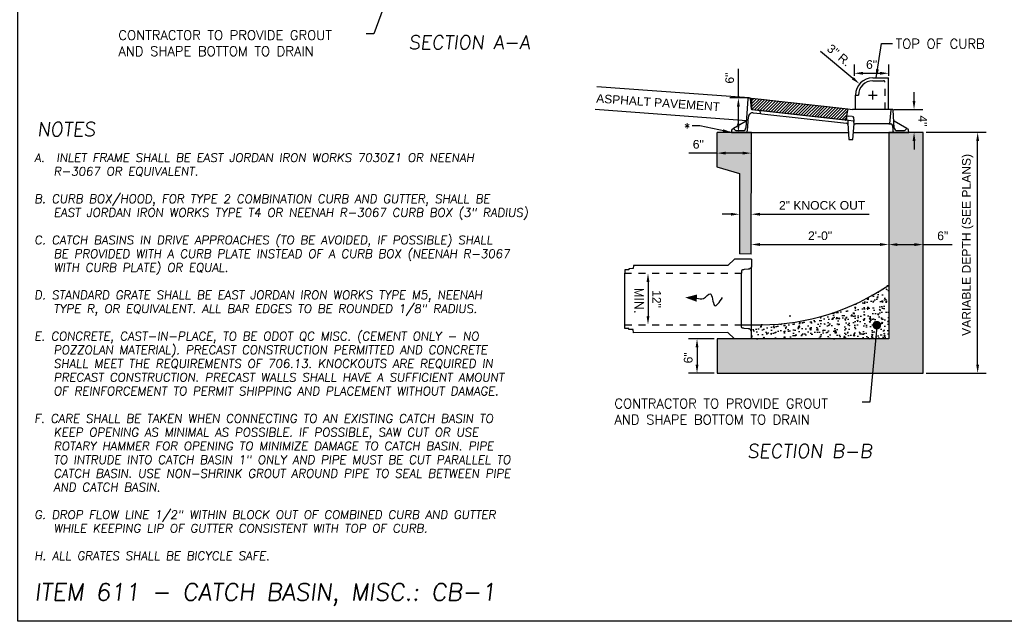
# Model space of a CAD drawing. Header units: feet. Extents: x 6 to 219, y -47 to 30.
# Tile 22 of 64: x 158 to 172, y 4 to 12. Entities that reach past the tile are written whole.
import ezdxf
from ezdxf.enums import TextEntityAlignment as Align

# ---------------------------------------------------------------- set-up
doc = ezdxf.new("R2010")
doc.units = ezdxf.units.FT
doc.header["$MEASUREMENT"] = 0
doc.linetypes.add('F', pattern=[0.15, 0.1, -0.05])
doc.layers.add('COLUMNS', color=6, linetype='Continuous', plot=False)
for name, color, linetype in [('DETAILS', 4, 'Continuous'), ('HATCH', 247, 'Continuous'), ('P-HATCH', 247, 'Continuous'), ('SHEET_TXT', 9, 'Continuous'), ('TOP', 3, 'Continuous'), ('Visible (ANSI)', 2, 'Continuous')]:
    doc.layers.add(name, color=color, linetype=linetype)
doc.styles.add('RS1', font='ROMANS.shx')
doc.styles.add('SLANTED', font='ROMANS.SHX', dxfattribs={"oblique": 7})
doc.styles.get("Standard").update_dxf_attribs({"font": 'arial.ttf'})
doc.dimstyles.get("Standard").update_dxf_attribs({"dimtxt": 0.18, "dimasz": 0.18, "dimexe": 0.18, "dimexo": 0.0625, "dimgap": 0.09, "dimtad": 0, "dimtih": 1, "dimtoh": 1, "dimdec": 4, "dimzin": 0, "dimdsep": 46, "dimtxsty": 'Standard', "dimcen": 0.09, "dimadec": 0, "dimazin": 0, "dimtfac": 1, "dimtdec": 4, "dimtofl": 0, "dimtmove": 0, "dimatfit": 3, "dimfxl": 1, "dimtolj": 1, "dimtzin": 0, "dimarcsym": 0})
pattern_1 = [(50, (-25.36459, 3.64545), (0.17931505, -0.01568803), [0.01875, -0.20625]), (355, (-25.36459, 3.64545), (-0.03468783, 0.18804803), [0.015, -0.165]), (100.45144, (-25.34965, 3.64414), (0.14462721, 0.17236), [0.01593505, -0.17528553]), (46.1842, (-25.3646, 3.69545), (0.26681033, -0.04137982), [0.028125, -0.309375]), (96.63564, (-25.34236, 3.692), (0.2336655, 0.24352965), [0.0239026, -0.26292844]), (351.18416, (-25.3646, 3.69545), (0.2336655, 0.24352965), [0.0225, -0.2475]), (21, (-25.33959, 3.68295), (0.14922676, -0.10065472), [0.01875, -0.20625]), (326, (-25.33959, 3.68295), (0.06082883, 0.18128751), [0.015, -0.165]), (71.45144, (-25.32716, 3.67456), (0.2100556, 0.08063279), [0.01593505, -0.17528553]), (37.5, (-25.36459, 3.64545), (0.003039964, 0.083223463), [0, -0.163, 0, -0.1675, 0, -0.165625]), (7.5, (-25.36459, 3.64545), (0.065767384, 0.098602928), [0, -0.0955, 0, -0.15925, 0, -0.063125]), (327.5, (-25.42034, 3.64545), (0.13345561, -0.005638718), [0, -0.0625, 0, -0.195, 0, -0.25875]), (317.5, (-25.44534, 3.64545), (0.14579654, 0.025026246), [0, -0.08125, 0, -0.1295, 0, -0.18375])]

# ---------------------------------------------------------------- blocks, each defined once
blk = doc.blocks.new('*D41')
at = {"layer": 'Defpoints', "color": 0, "linetype": 'Continuous', "transparency": 16777216}
for p in [(168.15, 7.739), (167.859, 7.239), (168.15, 7.239)]:
    blk.add_point(p, dxfattribs=at)
at = {"layer": 'DETAILS', "color": 0, "linetype": 'Continuous', "lineweight": -2, "transparency": 16777216}
for p, q in [((168.106, 7.739), (167.733, 7.739)), ((167.859, 7.613), (167.859, 7.365)), ((168.106, 7.239), (167.733, 7.239))]:
    blk.add_line(p, q, dxfattribs=at)
at = {"layer": 'DETAILS', "color": 0, "linetype": 'Continuous', "transparency": 16777216}
for points in [[(167.838, 7.613), (167.88, 7.613), (167.859, 7.739)], [(167.838, 7.365), (167.88, 7.365), (167.859, 7.239)]]:
    blk.add_solid(points, dxfattribs=at)
at = {"layer": 'DETAILS', "color": 0, "linetype": 'Continuous', "transparency": 16777216, "insert": (167.731, 7.462), "char_height": 0.126, "attachment_point": 5, "rotation": 90}
blk.add_mtext('\\A1;6"', dxfattribs=at)
blk = doc.blocks.new('*D42')
at = {"layer": 'Defpoints', "color": 0, "linetype": 'Continuous', "transparency": 16777216}
for p in [(170.65, 9.031), (171.15, 9.112), (171.15, 9.031)]:
    blk.add_point(p, dxfattribs=at)
at = {"layer": 'DETAILS', "color": 0, "linetype": 'Continuous', "lineweight": -2, "transparency": 16777216}
for p, q in [((170.776, 9.112), (171.024, 9.112)), ((171.15, 9.112), (171.571, 9.112))]:
    blk.add_line(p, q, dxfattribs=at)
at = {"layer": 'DETAILS', "color": 0, "linetype": 'Continuous', "transparency": 16777216}
for points in [[(170.776, 9.133), (170.776, 9.091), (170.65, 9.112)], [(171.024, 9.133), (171.024, 9.091), (171.15, 9.112)]]:
    blk.add_solid(points, dxfattribs=at)
at = {"layer": 'DETAILS', "color": 0, "linetype": 'Continuous', "transparency": 16777216, "insert": (171.436, 9.239), "char_height": 0.126, "attachment_point": 5}
blk.add_mtext('\\A1;6"', dxfattribs=at)
blk = doc.blocks.new('*D43')
at = {"layer": 'Defpoints', "color": 0, "linetype": 'Continuous', "transparency": 16777216}
for p in [(168.15, 10.445), (168.65, 10.445), (168.65, 10.444)]:
    blk.add_point(p, dxfattribs=at)
at = {"layer": 'DETAILS', "color": 0, "linetype": 'Continuous', "lineweight": -2, "transparency": 16777216}
for p, q in [((168.15, 10.444), (167.741, 10.444)), ((168.524, 10.444), (168.276, 10.444))]:
    blk.add_line(p, q, dxfattribs=at)
at = {"layer": 'DETAILS', "color": 0, "linetype": 'Continuous', "transparency": 16777216}
for points in [[(168.276, 10.465), (168.276, 10.423), (168.15, 10.444)], [(168.524, 10.465), (168.524, 10.423), (168.65, 10.444)]]:
    blk.add_solid(points, dxfattribs=at)
at = {"layer": 'DETAILS', "color": 0, "linetype": 'Continuous', "transparency": 16777216, "insert": (167.877, 10.572), "char_height": 0.126, "attachment_point": 5}
blk.add_mtext('\\A1;6"', dxfattribs=at)
blk = doc.blocks.new('*D44')
at = {"layer": 'Defpoints', "color": 0, "linetype": 'Continuous', "transparency": 16777216}
for p in [(168.477, 9.512), (168.649, 9.554), (168.649, 9.512)]:
    blk.add_point(p, dxfattribs=at)
at = {"layer": 'DETAILS', "color": 0, "linetype": 'Continuous', "lineweight": -2, "transparency": 16777216}
for p, q in [((168.351, 9.554), (168.225, 9.554)), ((168.775, 9.554), (170.366, 9.554))]:
    blk.add_line(p, q, dxfattribs=at)
at = {"layer": 'DETAILS', "color": 0, "linetype": 'Continuous', "transparency": 16777216}
for points in [[(168.351, 9.575), (168.351, 9.533), (168.477, 9.554)], [(168.775, 9.575), (168.775, 9.533), (168.649, 9.554)]]:
    blk.add_solid(points, dxfattribs=at)
at = {"layer": 'DETAILS', "color": 0, "linetype": 'Continuous', "transparency": 16777216, "insert": (169.68, 9.682), "char_height": 0.126, "attachment_point": 5}
blk.add_mtext('\\A1;2" KNOCK OUT', dxfattribs=at)
blk = doc.blocks.new('*D45')
at = {"layer": 'Defpoints', "color": 0, "linetype": 'Continuous', "transparency": 16777216}
for p in [(170.65, 9.113), (168.65, 8.91), (170.65, 8.909)]:
    blk.add_point(p, dxfattribs=at)
at = {"layer": 'DETAILS', "color": 0, "linetype": 'Continuous', "lineweight": -2, "transparency": 16777216}
blk.add_line((168.776, 9.113), (170.524, 9.113), dxfattribs=at)
at = {"layer": 'DETAILS', "color": 0, "linetype": 'Continuous', "transparency": 16777216}
for points in [[(168.776, 9.134), (168.776, 9.092), (168.65, 9.113)], [(170.524, 9.134), (170.524, 9.092), (170.65, 9.113)]]:
    blk.add_solid(points, dxfattribs=at)
at = {"layer": 'DETAILS', "color": 0, "linetype": 'Continuous', "transparency": 16777216, "insert": (169.65, 9.24), "char_height": 0.126, "attachment_point": 5, "rotation": 359.9924}
blk.add_mtext('\\A1;2\'-0"', dxfattribs=at)
blk = doc.blocks.new('*D34')
at = {"layer": 'Defpoints', "color": 0, "linetype": 'Continuous', "transparency": 16777216}
for p in [(170.682, 11.079), (170.682, 10.747), (171.018, 10.747)]:
    blk.add_point(p, dxfattribs=at)
at = {"layer": 'DETAILS', "color": 0, "linetype": 'Continuous', "lineweight": -2, "transparency": 16777216}
for p, q in [((171.018, 11.205), (171.018, 11.331)), ((170.726, 11.079), (171.144, 11.079)), ((171.018, 10.621), (171.018, 10.495))]:
    blk.add_line(p, q, dxfattribs=at)
at = {"layer": 'DETAILS', "color": 0, "linetype": 'Continuous', "transparency": 16777216}
for points in [[(171.039, 11.205), (170.997, 11.205), (171.018, 11.079)], [(171.039, 10.621), (170.997, 10.621), (171.018, 10.747)]]:
    blk.add_solid(points, dxfattribs=at)
at = {"layer": 'DETAILS', "color": 0, "linetype": 'Continuous', "transparency": 16777216, "insert": (171.144, 10.913), "char_height": 0.126, "attachment_point": 5, "rotation": 270.0055}
blk.add_mtext('\\A1;4"', dxfattribs=at)
blk = doc.blocks.new('*D35')
at = {"layer": 'Defpoints', "color": 0, "linetype": 'Continuous', "transparency": 16777216}
for p in [(170.224, 11.453), (170.418, 11.29)]:
    blk.add_point(p, dxfattribs=at)
at = {"layer": 'DETAILS', "color": 0, "linetype": 'Continuous', "lineweight": -2, "transparency": 16777216}
for p, q in [((169.657, 11.93), (170.127, 11.534)), ((170.418, 11.227), (170.418, 11.353)), ((170.355, 11.29), (170.481, 11.29))]:
    blk.add_line(p, q, dxfattribs=at)
at = {"layer": 'DETAILS', "color": 0, "linetype": 'Continuous', "transparency": 16777216}
blk.add_solid([(170.141, 11.55), (170.114, 11.518), (170.224, 11.453)], dxfattribs=at)
at = {"layer": 'DETAILS', "color": 0, "linetype": 'Continuous', "transparency": 16777216, "insert": (169.926, 11.87), "char_height": 0.126, "attachment_point": 5, "rotation": 319.9568}
blk.add_mtext('\\A1;3" R.', dxfattribs=at)
blk = doc.blocks.new('*D36')
at = {"layer": 'Defpoints', "color": 0, "linetype": 'Continuous', "transparency": 16777216}
for p in [(167.064, 8.694), (167.065, 7.943), (167.145, 7.944)]:
    blk.add_point(p, dxfattribs=at)
at = {"layer": 'DETAILS', "color": 0, "linetype": 'Continuous', "lineweight": -2, "transparency": 16777216}
blk.add_line((167.145, 8.568), (167.145, 8.07), dxfattribs=at)
at = {"layer": 'DETAILS', "color": 0, "linetype": 'Continuous', "transparency": 16777216}
for points in [[(167.166, 8.568), (167.124, 8.568), (167.145, 8.694)], [(167.166, 8.07), (167.124, 8.069), (167.145, 7.944)]]:
    blk.add_solid(points, dxfattribs=at)
at = {"layer": 'DETAILS', "color": 0, "linetype": 'Continuous', "transparency": 16777216, "insert": (167.271, 8.319), "char_height": 0.126, "attachment_point": 5, "rotation": 270.0419}
blk.add_mtext('\\A1;12"', dxfattribs=at)
blk = doc.blocks.new('*D15')
at = {"layer": 'Defpoints', "color": 0, "linetype": 'Continuous', "transparency": 16777216}
for p in [(170.15, 11.526), (170.65, 11.607), (170.65, 11.526)]:
    blk.add_point(p, dxfattribs=at)
at = {"layer": 'DETAILS', "color": 0, "linetype": 'Continuous', "lineweight": -2, "transparency": 16777216}
for p, q in [((170.15, 11.57), (170.15, 11.733)), ((170.65, 11.57), (170.65, 11.733)), ((170.276, 11.607), (170.524, 11.607))]:
    blk.add_line(p, q, dxfattribs=at)
at = {"layer": 'DETAILS', "color": 0, "linetype": 'Continuous', "transparency": 16777216}
for points in [[(170.276, 11.628), (170.276, 11.586), (170.15, 11.607)], [(170.524, 11.628), (170.524, 11.586), (170.65, 11.607)]]:
    blk.add_solid(points, dxfattribs=at)
at = {"layer": 'DETAILS', "color": 0, "linetype": 'Continuous', "transparency": 16777216, "insert": (170.4, 11.734), "char_height": 0.126, "attachment_point": 5}
blk.add_mtext('\\A1;6"', dxfattribs=at)
blk = doc.blocks.new('*D16')
at = {"layer": 'Defpoints', "color": 0, "linetype": 'Continuous', "transparency": 16777216}
for p in [(168.65, 11.248), (168.461, 10.749), (168.65, 10.749)]:
    blk.add_point(p, dxfattribs=at)
at = {"layer": 'DETAILS', "color": 0, "linetype": 'Continuous', "lineweight": -2, "transparency": 16777216}
for p, q in [((168.461, 11.248), (168.461, 11.673)), ((168.606, 11.248), (168.335, 11.248)), ((168.461, 10.875), (168.461, 11.122))]:
    blk.add_line(p, q, dxfattribs=at)
at = {"layer": 'DETAILS', "color": 0, "linetype": 'Continuous', "transparency": 16777216}
for points in [[(168.44, 11.122), (168.482, 11.122), (168.461, 11.248)], [(168.44, 10.875), (168.482, 10.875), (168.461, 10.749)]]:
    blk.add_solid(points, dxfattribs=at)
at = {"layer": 'DETAILS', "color": 0, "linetype": 'Continuous', "transparency": 16777216, "insert": (168.334, 11.537), "char_height": 0.126, "attachment_point": 5, "rotation": 90}
blk.add_mtext('\\A1;6"', dxfattribs=at)
blk = doc.blocks.new('*D17')
at = {"layer": 'Defpoints', "color": 0, "linetype": 'Continuous', "transparency": 16777216}
for p in [(171.15, 10.747), (171.944, 10.747), (171.15, 7.239)]:
    blk.add_point(p, dxfattribs=at)
at = {"layer": 'DETAILS', "color": 0, "linetype": 'Continuous', "lineweight": -2, "transparency": 16777216}
for p, q in [((171.193, 10.747), (172.07, 10.747)), ((171.944, 7.365), (171.944, 10.621)), ((171.193, 7.239), (172.07, 7.239))]:
    blk.add_line(p, q, dxfattribs=at)
at = {"layer": 'DETAILS', "color": 0, "linetype": 'Continuous', "transparency": 16777216}
for points in [[(171.923, 10.621), (171.965, 10.621), (171.944, 10.747)], [(171.923, 7.365), (171.965, 7.365), (171.944, 7.239)]]:
    blk.add_solid(points, dxfattribs=at)
at = {"layer": 'DETAILS', "color": 0, "linetype": 'Continuous', "transparency": 16777216, "insert": (171.799, 9.107), "char_height": 0.126, "attachment_point": 5, "rotation": 90}
blk.add_mtext('\\A1;VARIABLE DEPTH (SEE PLANS)', dxfattribs=at)

msp = doc.modelspace()

# ---------------------------------------------------------------- hatches: boundary and pattern name
at = {"layer": 'HATCH', "linetype": 'Continuous'}
h = msp.add_hatch(dxfattribs=at)
h.set_pattern_fill('ANSI31', color=247, scale=0.25)
h.set_pattern_definition([(45, (-25.36459, 3.645452), (-0.022097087, 0.022097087), [])])
edge = h.paths.add_edge_path()
edge.add_line((170.0566, 11.08809), (170.02545, 10.93812))
edge.add_arc((170.01015, 10.9413), 0.01563, 263.62063, 348.264805, ccw=False)
edge.add_line((170.00841, 10.92577), (168.65607, 11.07697))
edge.add_line((168.65607, 11.07697), (168.65678, 11.24459))
edge.add_line((168.65678, 11.24459), (170.0566, 11.08809))
at = {"layer": 'P-HATCH', "linetype": 'Continuous'}
h = msp.add_hatch(dxfattribs=at)
h.set_pattern_fill('AR-CONC', color=256, scale=0.025)
h.set_pattern_definition(pattern_1)
h.paths.add_polyline_path([(168.64959, 10.74638), (168.35905, 10.74636), (168.14959, 10.74677), (168.14959, 10.24672), (168.47856, 10.14737), (168.47909, 8.97577), (168.64828, 8.97332)], flags=17)
h.paths.add_polyline_path([(171.14959, 7.82268), (171.14959, 10.23935), (171.14959, 10.74677), (170.64959, 10.74677), (170.64959, 7.73935), (169.64959, 7.73935), (168.14959, 7.73935), (168.14959, 7.23935), (169.64959, 7.23935), (171.14959, 7.23935)])
h = msp.add_hatch(dxfattribs=at)
h.set_pattern_fill('AR-CONC', color=256, scale=0.025)
h.set_pattern_definition(pattern_1)
edge = h.paths.add_edge_path()
edge.add_arc((168.77063, 11.29368), 3.34978, 270.439516, 304.119374, ccw=False)
edge.add_line((168.79633, 7.944), (168.65014, 7.94395))
edge.add_line((168.65014, 7.94395), (168.65019, 7.85296))
edge.add_line((168.65019, 7.85296), (168.65013, 7.73935))
edge.add_line((168.65013, 7.73935), (169.64959, 7.73935))
edge.add_line((169.64959, 7.73935), (170.64959, 7.73935))
edge.add_line((170.64959, 7.73935), (170.64959, 8.52049))

# ---------------------------------------------------------------- linework, layer by layer
at = {"color": 0, "linetype": 'ByBlock', "lineweight": -2}
msp.add_line((170.47093, 7.87573), (170.46535, 7.81348), dxfattribs=at)
at = {"color": 0, "linetype": 'ByBlock', "const_width": 0.0625}
msp.add_lwpolyline([(170.47372, 7.90685, 1), (170.4793, 7.9691, 1)], format="xyb", close=True, dxfattribs=at)
at = {"layer": 'COLUMNS', "color": 3, "flags": 128}
msp.add_lwpolyline([(157.97252, 3.62445), (157.97252, 24.37445), (188.34752, 24.37445), (188.34752, 3.62445)], close=True, dxfattribs=at)
at = {"layer": 'DETAILS', "linetype": 'Continuous'}
for p, q in [((168.64959, 10.74677), (168.14959, 10.74677)), ((168.64828, 8.97332), (168.64959, 10.74677)), ((171.14959, 10.74677), (170.64959, 10.74677)), ((170.64959, 10.74677), (170.64959, 7.73935)), ((171.14959, 10.23935), (171.14959, 10.74677)), ((168.14943, 10.24677), (168.47856, 10.14737)), ((171.14959, 7.82268), (171.14959, 10.23935)), ((168.47856, 10.14737), (168.47909, 8.97577)), ((168.40547, 8.89786), (168.30695, 8.80915)), ((168.64974, 8.89802), (168.40547, 8.89786)), ((168.64828, 8.97332), (168.47909, 8.97577)), ((166.86617, 8.7458), (166.80703, 8.74548)), ((166.80703, 8.74548), (166.80715, 8.69332)), ((166.86618, 8.75973), (166.86617, 8.7458)), ((166.9309, 8.76144), (166.86618, 8.75973)), ((166.93247, 8.80949), (166.9309, 8.76144)), ((168.30695, 8.80915), (166.93247, 8.80949)), ((166.80748, 7.89116), (166.80755, 7.94332)), ((166.86663, 7.8909), (166.80748, 7.89116)), ((166.86665, 7.87698), (166.86663, 7.8909)), ((166.93138, 7.87534), (166.86665, 7.87698)), ((166.933, 7.82729), (166.93138, 7.87534)), ((168.30747, 7.8291), (166.933, 7.82729)), ((168.40609, 7.7405), (168.30747, 7.8291)), ((168.65013, 7.7406), (168.40609, 7.7405)), ((171.14959, 7.23935), (171.14959, 7.82268)), ((168.14959, 7.73935), (168.14959, 7.23935)), ((169.64959, 7.73935), (168.14959, 7.73935)), ((170.64959, 7.73935), (169.64959, 7.73935)), ((168.14959, 7.23935), (169.64959, 7.23935)), ((169.64959, 7.23935), (171.14959, 7.23935))]:
    msp.add_line(p, q, dxfattribs=at)
at = {"layer": 'DETAILS', "linetype": 'F', "ltscale": 0.0625}
for p, q in [((166.80715, 8.69332), (168.50419, 8.69456)), ((166.80755, 7.94332), (168.50459, 7.9439))]:
    msp.add_line(p, q, dxfattribs=at)
at = {"layer": 'DETAILS'}
for points in [[(163.48076, 13.07168), (163.15462, 12.18053), (163.04132, 12.1807)], [(170.46535, 7.81348), (170.37584, 6.81465), (170.26254, 6.81483)]]:
    msp.add_lwpolyline(points, dxfattribs=at)
at = {"layer": 'DETAILS', "linetype": 'Continuous'}
for points in [[(168.61783, 11.24771), (166.4016, 11.41064)], [(168.57779, 10.91642), (166.37716, 11.0782)], [(168.14959, 10.24672), (168.14959, 10.74677)], [(168.65019, 7.85296), (168.64969, 8.78566)], [(166.80755, 7.94332), (166.80715, 8.69332)], [(168.50459, 7.9439), (168.50419, 8.69456)]]:
    msp.add_lwpolyline(points, dxfattribs=at)
for points in [[(168.64974, 8.89802), (168.64969, 8.78566, -0.30017441), (168.60443, 8.75158), (168.54667, 8.74813, 0.06150134), (168.51964, 8.74314, 0.28872188), (168.5056, 8.72657), (168.50419, 8.69456)], [(168.65013, 7.7406), (168.65019, 7.85296, 0.30017441), (168.60489, 7.88699), (168.54713, 7.89038, -0.06150134), (168.5201, 7.89534, -0.28872188), (168.50603, 7.91189), (168.50459, 7.9439)]]:
    msp.add_lwpolyline(points, format="xyb", dxfattribs=at)
at = {"layer": 'DETAILS'}
msp.add_lwpolyline([(168.50459, 7.9439), (168.79633, 7.944, 0.14802321), (170.64959, 8.52049)], format="xyb", dxfattribs=at)
at = {"layer": 'DETAILS', "flags": 128}
msp.add_lwpolyline([(167.68796, 8.34039, 0, 0.10547, 0), (167.85607, 8.33214, 0.10547, 0.10547, 0)], format="xyseb", dxfattribs=at)
at = {"layer": 'DETAILS'}
msp.add_spline([(167.85607, 8.33214), (167.95221, 8.32742), (168.05057, 8.39566), (168.11317, 8.22519), (168.23037, 8.34118)], degree=3, dxfattribs=at)
at = {"layer": 'TOP', "color": 247}
msp.add_lwpolyline([(170.0566, 11.08809), (170.02545, 10.93812, -0.38709244), (170.00841, 10.92577), (168.65607, 11.07697), (168.65678, 11.24459), (170.0566, 11.08809)], format="xyb", dxfattribs=at)
at = {"layer": 'Visible (ANSI)', "color": 247}
for p, q in [((170.41756, 11.54012), (170.64672, 11.54012)), ((170.41756, 11.49845), (170.57404, 11.49845)), ((170.64672, 11.0801), (170.64672, 11.54012)), ((168.60022, 11.23708), (168.57046, 10.81157)), ((168.63258, 11.24677), (168.61061, 11.24677)), ((168.65143, 11.0859), (168.63777, 11.24201)), ((170.16756, 11.0801), (170.16756, 11.29012)), ((170.16756, 11.29012), (170.20922, 11.29012)), ((168.77457, 11.06372), (168.66065, 11.07646)), ((168.80052, 11.06082), (168.77457, 11.06372)), ((168.78252, 11.02091), (168.77918, 11.059)), ((170.03634, 10.92265), (168.80052, 11.06082)), ((170.0566, 11.08809), (170.12378, 11.08058)), ((170.67016, 11.0801), (170.1491, 11.0801)), ((170.68054, 11.07535), (170.66272, 10.87177)), ((170.68572, 11.0801), (170.67016, 11.0801)), ((170.70249, 11.0801), (170.68572, 11.0801)), ((170.73098, 10.81157), (170.71288, 11.07041)), ((168.5729, 10.91065), (168.38755, 10.80031)), ((168.59407, 10.77584), (168.60799, 10.97492)), ((168.67728, 11.03267), (168.78252, 11.02091)), ((168.78252, 11.02091), (168.80327, 11.01858)), ((168.80327, 11.01858), (170.0326, 10.88114)), ((170.03644, 10.98016), (170.03239, 10.93383)), ((170.06228, 10.91975), (170.03634, 10.92265)), ((170.04221, 10.98488), (170.05777, 10.98314)), ((170.05652, 10.91503), (170.05335, 10.87882)), ((170.11746, 10.97647), (170.05777, 10.98314)), ((170.13864, 10.91121), (170.06228, 10.91975)), ((170.11746, 10.97647), (170.13309, 10.97472)), ((170.1377, 10.97), (170.14325, 10.90649)), ((170.14629, 10.87177), (170.14325, 10.90649)), ((170.72682, 10.91302), (170.73413, 10.90732)), ((170.91389, 10.80031), (170.72854, 10.91065)), ((168.36195, 10.77983), (168.35905, 10.74677)), ((168.38593, 10.79885), (168.3827, 10.79885)), ((168.42455, 10.77281), (168.5289, 10.77281)), ((170.0326, 10.88114), (170.05335, 10.87882)), ((170.05335, 10.87882), (170.06987, 10.6426)), ((170.12624, 10.6426), (170.14629, 10.87177)), ((170.14629, 10.87177), (170.16704, 10.87177)), ((170.65235, 10.87177), (170.16704, 10.87177)), ((170.65235, 10.87177), (170.66272, 10.87177)), ((170.66272, 10.87177), (170.68124, 10.87177)), ((170.70202, 10.85239), (170.70737, 10.77584)), ((170.77254, 10.77281), (170.87689, 10.77281)), ((170.91874, 10.79885), (170.91551, 10.79885)), ((170.94239, 10.74677), (170.93949, 10.77983)), ((168.35905, 10.74677), (168.56289, 10.74677)), ((168.56289, 10.74677), (168.76009, 10.74677)), ((168.76009, 10.74677), (170.03983, 10.74677)), ((170.03983, 10.74677), (170.06258, 10.74677)), ((170.06987, 10.6426), (170.12624, 10.6426)), ((170.13535, 10.74677), (170.15868, 10.74677)), ((170.15868, 10.74677), (170.66581, 10.74677)), ((170.66581, 10.74677), (170.73855, 10.74677)), ((170.73855, 10.74677), (170.94239, 10.74677))]:
    msp.add_line(p, q, dxfattribs=at)
at = {"layer": 'Visible (ANSI)', "color": 247, "linetype": 'F'}
msp.add_lwpolyline([(170.59939, 11.0801), (170.59487, 11.47785, 0.41088852), (170.57404, 11.49845)], format="xyb", dxfattribs=at)
at = {"layer": 'Visible (ANSI)', "color": 247}
for centre, radius, start, end in [((170.41756, 11.29012), 0.25, 90, 180), ((170.41756, 11.29012), 0.20833, 90, 180), ((168.61061, 11.23635), 0.01042, 90, 176), ((168.63258, 11.24156), 0.00521, 5, 90), ((168.6618, 11.08681), 0.01042, 185, 263.62063), ((168.774, 11.05854), 0.00521, 5, 83.62063), ((170.68572, 11.07489), 0.00521, 90, 175), ((170.70249, 11.06968), 0.01042, 4, 90), ((168.56757, 10.9196), 0.01042, 300.764116, 356), ((168.67034, 10.97056), 0.0625, 83.62063, 176), ((170.02201, 10.93473), 0.01042, 263.62063, 355), ((170.04163, 10.97971), 0.00521, 83.62063, 175), ((170.06171, 10.91457), 0.00521, 83.62063, 175), ((170.13251, 10.96955), 0.00521, 5, 83.62063), ((170.13806, 10.90604), 0.00521, 5, 83.62063), ((170.73387, 10.9196), 0.01042, 184, 239.235884), ((168.3827, 10.77802), 0.02083, 90, 175), ((168.38222, 10.80926), 0.01042, 270.874789, 300.764116), ((168.38593, 10.77802), 0.02083, 22.024313, 90), ((168.42455, 10.79364), 0.02083, 202.024313, 270), ((168.5289, 10.81448), 0.04167, 270, 356), ((168.56289, 10.77802), 0.03125, 270, 356), ((170.03378, 10.86005), 0.02083, 4, 83.62063), ((170.68124, 10.85093), 0.02083, 4, 90), ((170.73855, 10.77802), 0.03125, 184, 270), ((170.77254, 10.81448), 0.04167, 184, 270), ((170.87689, 10.79364), 0.02083, 270, 337.975687), ((170.91551, 10.77802), 0.02083, 90, 157.975687), ((170.91922, 10.80926), 0.01042, 239.235884, 269.125211), ((170.91874, 10.77802), 0.02083, 5, 90)]:
    msp.add_arc(centre, radius, start, end, dxfattribs=at)
for points, knots in [([(170.12749, 11.08016), (170.12625, 11.0803), (170.1253, 11.08041), (170.1242, 11.08053), (170.12391, 11.08056), (170.12378, 11.08058)], [0.812516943, 0.812516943, 0.812516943, 0.812516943, 1.027302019, 1.027302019, 1.178191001, 1.178191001, 1.178191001, 1.178191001]), ([(170.12864, 11.0801), (170.12854, 11.0801), (170.12844, 11.0801), (170.12824, 11.08011), (170.12814, 11.08011), (170.12804, 11.08012), (170.12795, 11.08012), (170.12785, 11.08013), (170.12767, 11.08015), (170.12758, 11.08015), (170.12749, 11.08016)], [0, 0, 0, 0, 0.0231827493, 0.0231827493, 0.0463654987, 0.0463654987, 0.0463654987, 0.069548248, 0.069548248, 0.0927309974, 0.0927309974, 0.0927309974, 0.0927309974]), ([(170.1491, 11.0801), (170.14816, 11.0801), (170.14722, 11.0801), (170.14374, 11.0801), (170.14125, 11.0801), (170.13644, 11.0801), (170.13414, 11.0801), (170.13083, 11.0801), (170.12967, 11.0801), (170.12864, 11.0801)], [0, 0, 0, 0, 0.08597336, 0.08597336, 0.31843328, 0.31843328, 0.562394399, 0.562394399, 0.714870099, 0.714870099, 0.714870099, 0.714870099]), ([(170.72682, 10.91302), (170.72619, 10.91351), (170.72565, 10.91407), (170.72478, 10.91518), (170.72446, 10.91573), (170.72398, 10.91672), (170.72383, 10.91715), (170.72362, 10.91786), (170.72357, 10.91815), (170.72351, 10.91851), (170.7235, 10.91863), (170.72349, 10.91872)], [0.235005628, 0.235005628, 0.235005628, 0.235005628, 0.270742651, 0.270742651, 0.306479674, 0.306479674, 0.342216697, 0.342216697, 0.37795372, 0.37795372, 0.40274714, 0.40274714, 0.40274714, 0.40274714])]:
    msp.add_open_spline(points, degree=3, knots=knots, dxfattribs=at)

# ---------------------------------------------------------------- texts
at = {"layer": 'DETAILS', "color": 9, "linetype": 'Continuous', "char_height": 0.14, "attachment_point": 2, "style": 'RS1'}
for s, insert, width in [('\\A1;\\pxql;CONTRACTOR TO PROVIDE GROUT AND SHAPE BOTTOM TO DRAIN', (161.35458, 12.23211), 3.8394231), ('\\A1;\\pxql;TOP OF CURB', (171.48972, 12.10674), 1.4789862), ('\\A1;\\pxql;*', (167.711, 10.88201), 0.0895879), ('\\A1;\\pxql;CONTRACTOR TO PROVIDE GROUT AND SHAPE BOTTOM TO DRAIN', (168.5758, 6.86624), 3.8394231)]:
    msp.add_mtext(s, dxfattribs=dict(at, insert=insert, width=width))
at = {"layer": 'DETAILS', "insert": (166.397, 11.30618), "char_height": 0.125, "width": 3.4943, "attachment_point": 1, "rotation": 356}
msp.add_mtext('ASPHALT PAVEMENT', dxfattribs=at)
at = {"layer": 'DETAILS', "color": 9, "linetype": 'Continuous', "insert": (167.08623, 8.27102), "char_height": 0.14, "width": 0.4258325, "attachment_point": 2, "rotation": 270, "style": 'RS1'}
msp.add_mtext('\\A1;\\pxql;MIN.', dxfattribs=at)
at = {"layer": 'SHEET_TXT', "color": 3, "style": 'SLANTED', "oblique": 7}
for s, p in [('SECTION A-A', (164.54125, 11.95809)), ('NOTES', (158.67534, 10.6933)), ('SECTION B-B', (169.49682, 6.00464))]:
    msp.add_text(s, height=0.2, dxfattribs=at).set_placement(p, align=Align.CENTER)
at = {"layer": 'SHEET_TXT', "style": 'SLANTED', "oblique": 7}
for s, height, p in [('A.  INLET FRAME SHALL BE EAST JORDAN IRON WORKS 7030Z1 OR NEENAH', 0.125, (158.21173, 10.31585)), ('   R-3067 OR EQUIVALENT.', 0.125, (158.21173, 10.11585)), ('B. CURB BOX/HOOD, FOR TYPE 2 COMBINATION CURB AND GUTTER, SHALL BE', 0.125, (158.21173, 9.71585)), ('   EAST JORDAN IRON WORKS TYPE T4 OR NEENAH R-3067 CURB BOX (3" RADIUS)', 0.125, (158.21173, 9.51585)), ('C. CATCH BASINS IN DRIVE APPROACHES (TO BE AVOIDED, IF POSSIBLE) SHALL', 0.125, (158.21173, 9.11585)), ('   BE PROVIDED WITH A CURB PLATE INSTEAD OF A CURB BOX (NEENAH R-3067', 0.125, (158.21173, 8.91585)), ('   WITH CURB PLATE) OR EQUAL.', 0.125, (158.21173, 8.71585)), ('D. STANDARD GRATE SHALL BE EAST JORDAN IRON WORKS TYPE M5, NEENAH', 0.125, (158.21173, 8.31585)), ('   TYPE R, OR EQUIVALENT. ALL BAR EDGES TO BE ROUNDED 1/8" RADIUS.', 0.125, (158.21173, 8.11585)), ('E. CONCRETE, CAST-IN-PLACE, TO BE ODOT QC MISC. (CEMENT ONLY - NO', 0.125, (158.21173, 7.71585)), ('   POZZOLAN MATERIAL). PRECAST CONSTRUCTION PERMITTED AND CONCRETE', 0.125, (158.21173, 7.51585)), ('   SHALL MEET THE REQUIREMENTS OF 706.13. KNOCKOUTS ARE REQUIRED IN', 0.125, (158.21173, 7.31585)), ('   PRECAST CONSTRUCTION. PRECAST WALLS SHALL HAVE A SUFFICIENT AMOUNT', 0.125, (158.21173, 7.11585)), ('   OF REINFORCEMENT TO PERMIT SHIPPING AND PLACEMENT WITHOUT DAMAGE.', 0.125, (158.21173, 6.91585)), ('F. CARE SHALL BE TAKEN WHEN CONNECTING TO AN EXISTING CATCH BASIN TO', 0.1249988, (158.21173, 6.51585)), ('   KEEP OPENING AS MINIMAL AS POSSIBLE. IF POSSIBLE, SAW CUT OR USE', 0.1249988, (158.21173, 6.31585)), ('   ROTARY HAMMER FOR OPENING TO MINIMIZE DAMAGE TO CATCH BASIN. PIPE', 0.1249988, (158.21173, 6.11585)), ('   TO INTRUDE INTO CATCH BASIN 1" ONLY AND PIPE MUST BE CUT PARALLEL TO', 0.1249988, (158.21173, 5.91586)), ('   CATCH BASIN. USE NON-SHRINK GROUT AROUND PIPE TO SEAL BETWEEN PIPE', 0.1249988, (158.21173, 5.71586)), ('   AND CATCH BASIN.', 0.1249988, (158.21173, 5.51586)), ('G. DROP FLOW LINE 1/2" WITHIN BLOCK OUT OF COMBINED CURB AND GUTTER', 0.1249988, (158.21173, 5.11586)), ('   WHILE KEEPING LIP OF GUTTER CONSISTENT WITH TOP OF CURB.', 0.1249988, (158.21173, 4.91586)), ('H. ALL GRATES SHALL BE BICYCLE SAFE.', 0.1249988, (158.21173, 4.51587))]:
    msp.add_text(s, height=height, dxfattribs=at).set_placement(p)
at = {"layer": 'SHEET_TXT', "color": 3, "style": 'SLANTED', "oblique": 7}
msp.add_text('ITEM 611 - CATCH BASIN, MISC.: CB-1', height=0.25, dxfattribs=at).set_placement((158.21432, 4.17663), align=Align.TOP_LEFT)

# ---------------------------------------------------------------- dimensions: what is measured, and where the dimension line sits
at = {"layer": 'DETAILS', "linetype": 'Continuous'}
dim = msp.add_radius_dim(center=(170.41756, 11.29012), mpoint=(170.22357, 11.45314), text='3" R.', dimstyle='Standard', override={"dimscale": 0.7, "dimtad": 1, "dimtih": 0, "dimtoh": 0}, dxfattribs=at)
dim.commit()
dim.dimension.update_dxf_attribs({"geometry": '*D35', "text_midpoint": (169.92557, 11.86996)})
for base, p1, p2, angle, text, override, picture, middle in [((170.64959, 11.60685), (170.14959, 11.52647), (170.64959, 11.52647), 0, '6"', {"dimscale": 0.7, "dimtad": 1, "dimtih": 0, "dimtoh": 0}, '*D15', (170.39959, 11.60685)), ((168.46131, 10.74861), (168.64959, 11.24771), (168.64959, 10.74861), 270, '6"', {"dimscale": 0.7, "dimtad": 1, "dimtih": 0, "dimtoh": 0, "dimse2": 1}, '*D16', (168.46131, 11.5369)), ((171.01762, 10.74677), (170.68217, 11.07902), (170.6822, 10.74673), 270.005513, '4"', {"dimscale": 0.7, "dimtad": 1, "dimtih": 0, "dimtoh": 0, "dimse2": 1}, '*D34', (171.01761, 10.91291)), ((168.64959, 10.4445), (168.14959, 10.44494), (168.64959, 10.44494), 0, '6"', {"dimscale": 0.7, "dimtad": 1, "dimtih": 0, "dimtoh": 0, "dimse1": 1, "dimse2": 1}, '*D43', (167.87659, 10.4445)), ((171.94435, 10.74677), (171.14959, 7.23935), (171.14959, 10.74677), 90, 'VARIABLE DEPTH (SEE PLANS)', {"dimscale": 0.7, "dimtad": 1, "dimtih": 0, "dimtoh": 0, "dimse1": 0, "dimse2": 0}, '*D17', (171.94435, 9.10742)), ((168.64863, 9.55373), (168.47667, 9.51204), (168.64863, 9.51204), 0, '2" KNOCK OUT', {"dimscale": 0.7, "dimtad": 1, "dimtih": 0, "dimtoh": 0, "dimse1": 1, "dimse2": 1}, '*D44', (169.67967, 9.55373)), ((170.64959, 9.11293), (168.64975, 8.90966), (170.64956, 8.9094), 359.992421, '2\'-0"', {"dimscale": 0.7, "dimtad": 1, "dimtih": 0, "dimtoh": 0, "dimse1": 1, "dimse2": 1}, '*D45', (169.6497, 9.11307)), ((171.14959, 9.11156), (170.64959, 9.03118), (171.14959, 9.03118), 0, '6"', {"dimscale": 0.7, "dimtad": 1, "dimtih": 0, "dimtoh": 0, "dimse1": 1, "dimse2": 1}, '*D42', (171.43558, 9.11156)), ((167.14522, 7.9435), (167.0643, 8.69351), (167.06485, 7.94344), 270.041906, '12"', {"dimscale": 0.7, "dimtad": 1, "dimtih": 0, "dimtoh": 0, "dimse1": 1, "dimse2": 1}, '*D36', (167.14495, 8.31854)), ((167.85878, 7.23935), (168.14959, 7.73935), (168.14959, 7.23935), 270, '6"', {"dimscale": 0.7, "dimtad": 1, "dimtih": 0, "dimtoh": 0}, '*D41', (167.85878, 7.46183))]:
    dim = msp.add_linear_dim(base=base, p1=p1, p2=p2, angle=angle, text=text, dimstyle='Standard', override=override, dxfattribs=at)
    dim.commit()
    dim.dimension.update_dxf_attribs({"geometry": picture, "text_midpoint": middle, "dimtype": 161})

# ---------------------------------------------------------------- leaders
msp.add_leader([(170.46653, 11.54012), (170.54254, 12.03879), (170.70371, 12.03879)], dimstyle='Standard', override={"dimscale": 0.7, "dimgap": 0.09, "dimtad": 0}, dxfattribs=at)
at = {"layer": 'DETAILS'}
msp.add_leader([(168.35905, 10.74677), (167.89903, 10.83922), (167.78573, 10.83922)], dimstyle='Standard', override={"dimtxt": 0.1875, "dimasz": 0.125}, dxfattribs=at)

doc.saveas('drawing.dxf')
